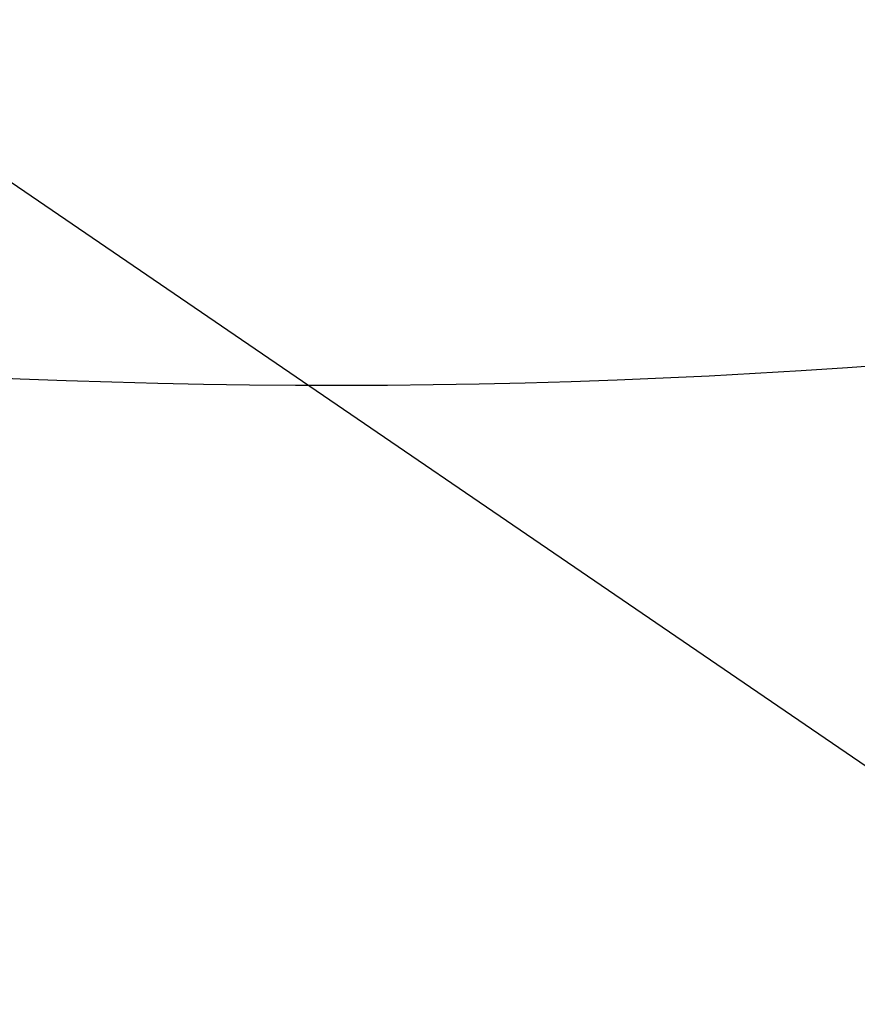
# Model space of a CAD drawing. Header units: centimetres. Extents: x -54 to 171, y -22 to 171.
# Tile 89 of 256: x -31.405 to -31.243, y 80.301 to 80.491. Entities that reach past the tile are written whole.
import ezdxf

# ---------------------------------------------------------------- set-up
doc = ezdxf.new("R2010")
doc.units = ezdxf.units.CM
doc.header["$MEASUREMENT"] = 0
for name, color, linetype in [('Frida DC -V3 v33_Sketch16', 7, 'Continuous'), ('Frida DC -V3 v33_Sketch43', 7, 'Continuous'), ('Frida DC -V3 v33_Sketch60', 7, 'Continuous')]:
    doc.layers.add(name, color=color, linetype=linetype)

msp = doc.modelspace()

# ---------------------------------------------------------------- linework, layer by layer
at = {"layer": 'Frida DC -V3 v33_Sketch16'}
for points, knots in [([(-31.37570949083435, 83.3736906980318, 4.962499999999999), (-29.83872946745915, 76.76288733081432, 4.962499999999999), (-28.29979124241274, 70.14825126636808, 4.962500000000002), (-25.2216143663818, 56.92608704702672, 4.962500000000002), (-23.6805156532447, 50.31057114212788, 4.962500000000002), (-22.13947819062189, 43.69917001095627, 4.962500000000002)], [-40.72687193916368, -40.72687193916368, -40.72687193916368, -40.72687193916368, -20.36587322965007, -20.36587322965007, 0, 0, 0, 0]), ([(-22.13947809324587, 43.69917015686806, 5.462500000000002), (-23.67387236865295, 50.3063744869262, 5.462500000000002), (-25.20818181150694, 56.91800996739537, 5.462500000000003), (-28.27179620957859, 70.1301887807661, 5.462500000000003), (-29.80308666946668, 76.73928940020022, 5.462499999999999), (-31.33210395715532, 83.3443142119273, 5.462499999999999)], [-40.68856234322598, -40.68856234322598, -40.68856234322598, -40.68856234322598, -20.33908109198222, -20.33908109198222, 0, 0, 0, 0])]:
    msp.add_open_spline(points, degree=3, knots=knots, dxfattribs=at)
at = {"layer": 'Frida DC -V3 v33_Sketch43'}
msp.add_line((-33.1773902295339, 81.66906496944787, -212.5000000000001), (-29.90451100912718, 79.43453272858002, -212.5000000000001), dxfattribs=at)
at = {"layer": 'Frida DC -V3 v33_Sketch43', "extrusion": (0, 0, -1)}
msp.add_arc((31.3445402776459, 81.87071083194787, 212.5000000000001), 1.449999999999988, 214.3229964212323, 304.322996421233, dxfattribs=at)
at = {"layer": 'Frida DC -V3 v33_Sketch60'}
msp.add_open_spline([(-31.39610413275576, 83.48000935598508), (-31.39610413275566, 83.48000935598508, 2.961268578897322), (-31.20308258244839, 83.34822542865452, 5.69828631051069), (-30.83049564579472, 83.09384466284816, 8.181166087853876), (-30.45277698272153, 82.83596025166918, 10.69824314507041), (-29.89081732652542, 82.45228676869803, 12.94901930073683), (-29.17271905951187, 81.96201089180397, 14.88387379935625), (-28.61770077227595, 81.58307657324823, 16.37932320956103), (-27.97083394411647, 81.14143339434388, 17.68453349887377), (-27.24128768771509, 80.64334149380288, 18.8049278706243), (-26.49277217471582, 80.13229848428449, 19.95445411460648), (-25.65914160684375, 79.56314384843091, 20.90999710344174), (-24.71759045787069, 78.92030729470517, 21.72138583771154), (-23.79800085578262, 78.29246481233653, 22.51384904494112), (-22.76956220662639, 77.59030650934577, 23.17272405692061), (-21.60636916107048, 76.79614571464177, 23.74747782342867), (-20.13339834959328, 75.79048661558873, 24.47529813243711), (-18.4460147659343, 74.63843890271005, 25.06769641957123), (-16.57160775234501, 73.3587024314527, 25.58527353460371), (-14.6889512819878, 72.07333370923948, 26.10512855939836), (-12.6187009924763, 70.65988679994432, 26.55079280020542), (-10.41284486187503, 69.15385608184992, 26.95516794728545), (-8.347057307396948, 67.74345606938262, 27.33386587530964), (-6.162610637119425, 66.25204248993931, 27.67667295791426), (-3.916867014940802, 64.71877890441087, 27.96921632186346), (-1.69627285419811, 63.20268591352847, 28.25848357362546), (0.5847944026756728, 61.64530539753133, 28.49904904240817), (2.853060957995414, 60.09666445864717, 28.63149979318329), (5.452559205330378, 58.32187771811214, 28.78329213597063), (8.035300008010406, 56.55853198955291, 28.79215618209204), (10.45939165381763, 54.90350271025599, 28.50176888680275), (12.43416815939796, 53.55523976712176, 28.2652060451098), (14.30012309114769, 52.28127388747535, 27.82725819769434), (15.98755239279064, 51.12919496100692, 27.09950409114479), (17.36688755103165, 50.18746485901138, 26.50462475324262), (18.62657171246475, 49.32742552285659, 25.71904730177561), (19.75968829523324, 48.55379919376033, 24.68197153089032), (20.96418598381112, 47.73143798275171, 23.57956478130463), (22.0312969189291, 47.00287648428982, 22.19206501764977), (22.95256521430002, 46.37388788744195, 20.39433400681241), (23.80693105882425, 45.79057640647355, 18.72715411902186), (24.53362730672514, 45.2944303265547, 16.70216138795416), (25.09604976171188, 44.9104408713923, 14.24552338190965), (25.6841534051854, 44.50891778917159, 11.67671100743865), (26.09033438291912, 44.23160095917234, 8.636851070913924), (26.28357167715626, 44.0996697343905, 5.096531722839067), (26.37076842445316, 44.04013684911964, 3.498991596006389), (26.41493931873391, 44.00997952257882, 1.800150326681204), (26.41493931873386, 44.00997952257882)], degree=3, knots=[0, 0, 0, 0, 0.0747951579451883, 0.0747951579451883, 0.0747951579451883, 0.1506204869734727, 0.1506204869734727, 0.1506204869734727, 0.2092258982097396, 0.2092258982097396, 0.2092258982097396, 0.2693551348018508, 0.2693551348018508, 0.2693551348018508, 0.3280818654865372, 0.3280818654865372, 0.3280818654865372, 0.4024485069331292, 0.4024485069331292, 0.4024485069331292, 0.4771424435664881, 0.4771424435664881, 0.4771424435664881, 0.5470934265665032, 0.5470934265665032, 0.5470934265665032, 0.6162610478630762, 0.6162610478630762, 0.6162610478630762, 0.6955291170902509, 0.6955291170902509, 0.6955291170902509, 0.7601045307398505, 0.7601045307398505, 0.7601045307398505, 0.8128896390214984, 0.8128896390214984, 0.8128896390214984, 0.8689999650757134, 0.8689999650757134, 0.8689999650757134, 0.9210355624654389, 0.9210355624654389, 0.9210355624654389, 0.9754471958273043, 0.9754471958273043, 0.9754471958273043, 1, 1, 1, 1], dxfattribs=at)

doc.saveas('drawing.dxf')
